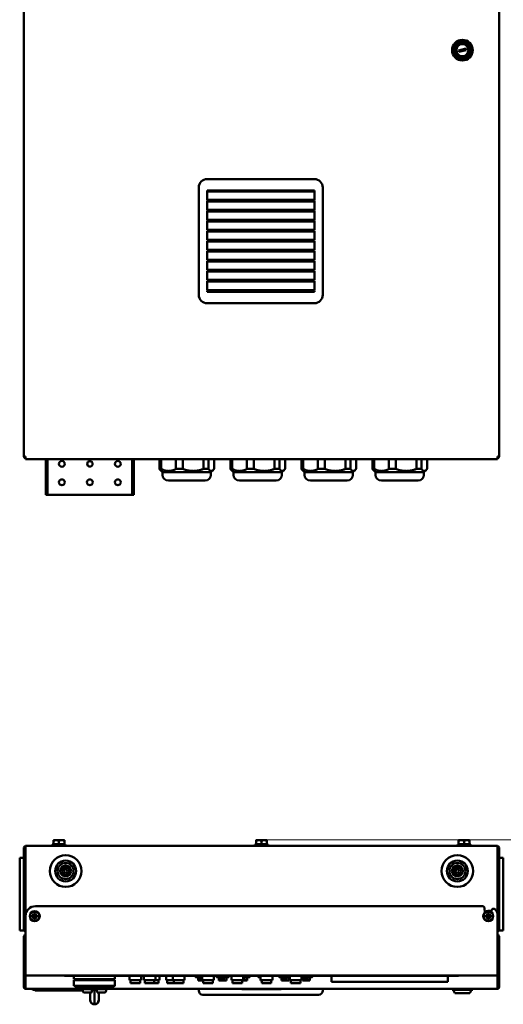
# Model space of a CAD drawing. Header units: millimetres. Extents: x -762 to 6987, y -1641 to 2057.
# Tile 2 of 35: x -141 to 438, y -1005 to 174. Entities that reach past the tile are written whole.
import ezdxf

# ---------------------------------------------------------------- set-up
doc = ezdxf.new("R2010")
doc.units = ezdxf.units.MM
doc.layers.add('Видимый контур (ГОСТ)', color=7, linetype='Continuous', lineweight=50)

msp = doc.modelspace()

# ---------------------------------------------------------------- linework, layer by layer
at = {"layer": 'Видимый контур (ГОСТ)'}
for p, q in [((-136, -349.3), (-136, 623.5)), ((433, 623.5), (433, -349.3)), ((384.4, 136.9), (393.1, 139.2)), ((384.9, 135), (384.4, 136.9)), ((393.6, 137.3), (384.9, 135)), ((393.1, 139.2), (393.6, 137.3)), ((211.8, -17.2), (83.3, -17.2)), ((73.3, -27.2), (73.3, -155.7)), ((83.3, -41.9), (83.3, -30.9)), ((83.3, -30.9), (211.8, -30.9)), ((211.8, -31.9), (83.3, -31.9)), ((86.5, -31.9), (86.5, -30.9)), ((208.5, -30.9), (208.5, -31.9)), ((210.5, -30.9), (210.5, -31.9)), ((211.8, -30.9), (211.8, -41.9)), ((221.8, -155.7), (221.8, -27.2)), ((83.3, -41.9), (211.8, -41.9)), ((83.3, -53.9), (83.3, -42.9)), ((83.3, -42.9), (211.8, -42.9)), ((211.8, -43.9), (83.3, -43.9)), ((86.5, -43.9), (86.5, -42.9)), ((208.5, -42.9), (208.5, -43.9)), ((210.5, -42.9), (210.5, -43.9)), ((211.8, -42.9), (211.8, -53.9)), ((83.3, -53.9), (211.8, -53.9)), ((83.3, -65.9), (83.3, -54.9)), ((83.3, -54.9), (211.8, -54.9)), ((211.8, -55.9), (83.3, -55.9)), ((86.5, -55.9), (86.5, -54.9)), ((208.5, -54.9), (208.5, -55.9)), ((210.5, -54.9), (210.5, -55.9)), ((211.8, -54.9), (211.8, -65.9)), ((83.3, -65.9), (211.8, -65.9)), ((83.3, -77.9), (83.3, -66.9)), ((83.3, -66.9), (211.8, -66.9)), ((211.8, -67.9), (83.3, -67.9)), ((86.5, -67.9), (86.5, -66.9)), ((208.5, -66.9), (208.5, -67.9)), ((210.5, -66.9), (210.5, -67.9)), ((211.8, -66.9), (211.8, -77.9)), ((83.3, -77.9), (211.8, -77.9)), ((83.3, -89.9), (83.3, -78.9)), ((83.3, -78.9), (211.8, -78.9)), ((211.8, -79.9), (83.3, -79.9)), ((86.5, -79.9), (86.5, -78.9)), ((208.5, -78.9), (208.5, -79.9)), ((210.5, -78.9), (210.5, -79.9)), ((211.8, -78.9), (211.8, -89.9)), ((83.3, -89.9), (211.8, -89.9)), ((83.3, -101.9), (83.3, -90.9)), ((83.3, -90.9), (211.8, -90.9)), ((211.8, -91.9), (83.3, -91.9)), ((86.5, -91.9), (86.5, -90.9)), ((208.5, -90.9), (208.5, -91.9)), ((210.5, -90.9), (210.5, -91.9)), ((211.8, -90.9), (211.8, -101.9)), ((83.3, -101.9), (211.8, -101.9)), ((83.3, -102.9), (211.8, -102.9)), ((83.3, -113.9), (83.3, -102.9)), ((211.8, -103.9), (83.3, -103.9)), ((86.5, -103.9), (86.5, -102.9)), ((208.5, -102.9), (208.5, -103.9)), ((210.5, -102.9), (210.5, -103.9)), ((211.8, -102.9), (211.8, -113.9)), ((83.3, -113.9), (211.8, -113.9)), ((83.3, -125.9), (83.3, -114.9)), ((83.3, -114.9), (211.8, -114.9)), ((211.8, -115.9), (83.3, -115.9)), ((86.5, -115.9), (86.5, -114.9)), ((208.5, -114.9), (208.5, -115.9)), ((210.5, -114.9), (210.5, -115.9)), ((211.8, -114.9), (211.8, -125.9)), ((83.3, -125.9), (211.8, -125.9)), ((83.3, -137.9), (83.3, -126.9)), ((83.3, -126.9), (211.8, -126.9)), ((211.8, -127.9), (83.3, -127.9)), ((86.5, -127.9), (86.5, -126.9)), ((208.5, -126.9), (208.5, -127.9)), ((210.5, -126.9), (210.5, -127.9)), ((211.8, -126.9), (211.8, -137.9)), ((83.3, -137.9), (211.8, -137.9)), ((83.3, -149.9), (83.3, -138.9)), ((83.3, -138.9), (211.8, -138.9)), ((211.8, -139.9), (83.3, -139.9)), ((86.5, -139.9), (86.5, -138.9)), ((208.5, -138.9), (208.5, -139.9)), ((210.5, -138.9), (210.5, -139.9)), ((211.8, -138.9), (211.8, -149.9)), ((83.3, -149.9), (211.8, -149.9)), ((83.3, -151.9), (83.3, -150.9)), ((83.3, -150.9), (211.8, -150.9)), ((211.8, -151.9), (83.3, -151.9)), ((86.5, -151.9), (86.5, -150.9)), ((208.5, -150.9), (208.5, -151.9)), ((210.5, -150.9), (210.5, -151.9)), ((211.8, -150.9), (211.8, -151.9)), ((83.3, -165.7), (211.8, -165.7)), ((-134, -349.3), (-136, -349.3)), ((-134, -349.3), (-134, -350.4)), ((-134, -350.4), (-134, -352.4)), ((431, -352.4), (-134, -352.4)), ((-109.5, -352.4), (-109.5, -390)), ((-107.5, -352.4), (-107.5, -390)), ((-6.5, -390), (-6.5, -352.4)), ((-4.5, -390), (-4.5, -352.4)), ((26.3, -352.4), (26.3, -364)), ((28.4, -364), (28.4, -352.4)), ((46.1, -352.4), (46.1, -364)), ((54.5, -364), (54.5, -352.4)), ((78.9, -352.4), (78.9, -364)), ((85.1, -364), (85.1, -352.4)), ((91.7, -352.4), (91.7, -364)), ((111.3, -352.4), (111.3, -364)), ((113.4, -364), (113.4, -352.4)), ((131.1, -352.4), (131.1, -364)), ((139.5, -364), (139.5, -352.4)), ((163.9, -352.4), (163.9, -364)), ((170.1, -364), (170.1, -352.4)), ((176.7, -352.4), (176.7, -364)), ((196.3, -352.4), (196.3, -364)), ((198.4, -364), (198.4, -352.4)), ((216.1, -352.4), (216.1, -364)), ((224.5, -364), (224.5, -352.4)), ((248.9, -352.4), (248.9, -364)), ((255.1, -364), (255.1, -352.4)), ((261.7, -352.4), (261.7, -364)), ((281.3, -352.4), (281.3, -364)), ((283.4, -364), (283.4, -352.4)), ((301.1, -352.4), (301.1, -364)), ((309.5, -364), (309.5, -352.4)), ((333.9, -352.4), (333.9, -364)), ((340.1, -364), (340.1, -352.4)), ((346.7, -352.4), (346.7, -364)), ((433, -349.3), (431, -349.3)), ((431, -350.4), (431, -349.3)), ((431, -352.4), (431, -350.4)), ((26.3, -364), (28.4, -364)), ((46.1, -364), (54.5, -364)), ((78.9, -364), (85.1, -364)), ((111.3, -364), (113.4, -364)), ((131.1, -364), (139.5, -364)), ((163.9, -364), (170.1, -364)), ((196.3, -364), (198.4, -364)), ((216.1, -364), (224.5, -364)), ((248.9, -364), (255.1, -364)), ((281.3, -364), (283.4, -364)), ((301.1, -364), (309.5, -364)), ((333.9, -364), (340.1, -364)), ((30, -368), (27.4, -365.4)), ((30, -368), (88, -368)), ((30, -368), (30, -371)), ((88, -368), (90.6, -365.4)), ((88, -368), (88, -371)), ((115, -368), (112.4, -365.4)), ((115, -368), (173, -368)), ((115, -368), (115, -371)), ((173, -368), (175.6, -365.4)), ((173, -368), (173, -371)), ((200, -368), (197.4, -365.4)), ((200, -368), (258, -368)), ((200, -368), (200, -371)), ((258, -368), (260.6, -365.4)), ((258, -368), (258, -371)), ((285, -368), (282.4, -365.4)), ((285, -368), (343, -368)), ((285, -368), (285, -371)), ((343, -368), (345.6, -365.4)), ((343, -368), (343, -371)), ((37, -378), (81, -378)), ((122, -378), (166, -378)), ((207, -378), (251, -378)), ((292, -378), (336, -378)), ((-109.5, -395), (-109.5, -390)), ((-109.5, -395), (-107.5, -395)), ((-107.5, -390), (-107.5, -395)), ((-107.5, -395), (-105.5, -395)), ((-8.5, -395), (-105.5, -395)), ((-6.5, -395), (-8.5, -395)), ((-6.5, -395), (-6.5, -390)), ((-6.5, -395), (-4.5, -395)), ((-4.5, -390), (-4.5, -395)), ((-97.2, -808.3), (-100.5, -808.3)), ((-100.5, -813), (-100.5, -808.9)), ((-94, -813), (-100.5, -813)), ((-99.7, -813), (-99.7, -813.6)), ((-90.7, -808.3), (-97.2, -808.3)), ((-94, -813), (-94, -808.9)), ((-87.5, -813), (-94, -813)), ((-87.5, -808.3), (-90.7, -808.3)), ((-88.3, -813), (-88.3, -813.6)), ((-87.5, -813), (-87.5, -808.9)), ((145.3, -808.3), (142, -808.3)), ((142, -813), (142, -808.9)), ((148.5, -813), (142, -813)), ((142.8, -813), (142.8, -813.6)), ((151.8, -808.3), (145.3, -808.3)), ((148.5, -813), (148.5, -808.9)), ((155, -813), (148.5, -813)), ((155, -808.3), (151.8, -808.3)), ((154.2, -813), (154.2, -813.6)), ((155, -813), (155, -808.9)), ((387.8, -808.3), (384.5, -808.3)), ((384.5, -813), (384.5, -808.9)), ((391, -813), (384.5, -813)), ((385.3, -813), (385.3, -813.6)), ((394.3, -808.3), (387.8, -808.3)), ((391, -813), (391, -808.9)), ((397.5, -813), (391, -813)), ((397.5, -808.3), (394.3, -808.3)), ((396.7, -813), (396.7, -813.6)), ((397.5, -813), (397.5, -808.9)), ((-134, -817.2), (-136, -817.2)), ((-136, -915.2), (-136, -817.2)), ((-134, -815.2), (431, -815.2)), ((-134, -815.2), (-134, -817.2)), ((-134, -899.2), (-134, -817.2)), ((-102, -813.6), (-86, -813.6)), ((-102, -815.2), (-102, -813.6)), ((-86, -815.2), (-86, -813.6)), ((140.5, -813.6), (156.5, -813.6)), ((140.5, -815.2), (140.5, -813.6)), ((156.5, -815.2), (156.5, -813.6)), ((383, -813.6), (399, -813.6)), ((383, -815.2), (383, -813.6)), ((399, -815.2), (399, -813.6)), ((431, -817.2), (431, -815.2)), ((431, -817.2), (431, -898.3)), ((433, -817.2), (431, -817.2)), ((433, -817.2), (433, -915.2)), ((-136.5, -829.4), (-141, -829.4)), ((-141, -834.4), (-141, -829.4)), ((-141, -911.4), (-141, -834.4)), ((438, -829.4), (433.5, -829.4)), ((438, -829.4), (438, -834.4)), ((438, -834.4), (438, -911.4)), ((-122, -887.2), (412.6, -887.2)), ((416, -894.7), (415.6, -889.9)), ((423.5, -893.4), (423.5, -894.3)), ((-134, -899.2), (-134, -968.2)), ((-126.1, -898.2), (-124.7, -898.2)), ((-124.7, -900.2), (-126.1, -900.2)), ((-124.5, -898.6), (-125.9, -898.6)), ((-125.9, -899.7), (-124.5, -899.7)), ((-124.7, -898.2), (-124, -897.5)), ((-124, -900.9), (-124.7, -900.2)), ((-123.6, -897.6), (-124.5, -898.6)), ((-124.5, -898.6), (-124.5, -898.6)), ((-124.5, -899.7), (-123.6, -900.7)), ((-124.5, -899.7), (-124.5, -899.7)), ((-124.4, -898.4), (-124.4, -899.9)), ((-124, -897.5), (-124, -896.1)), ((-124, -902.3), (-124, -900.9)), ((-122.3, -897.8), (-123.7, -897.8)), ((-123.7, -900.5), (-122.3, -900.5)), ((-123.6, -896.3), (-123.6, -897.6)), ((-123.6, -897.6), (-123.6, -897.6)), ((-123.6, -900.7), (-123.6, -902.1)), ((-123.6, -900.7), (-123.6, -900.7)), ((-122.4, -897.6), (-122.4, -896.3)), ((-121.5, -898.6), (-122.4, -897.6)), ((-122.4, -897.6), (-122.4, -897.6)), ((-122.4, -900.7), (-121.5, -899.7)), ((-122.4, -902.1), (-122.4, -900.7)), ((-122.4, -900.7), (-122.4, -900.7)), ((-122, -896.1), (-122, -897.5)), ((-122, -897.5), (-121.3, -898.2)), ((-121.3, -900.2), (-122, -900.9)), ((-122, -900.9), (-122, -902.3)), ((-121.6, -899.9), (-121.6, -898.4)), ((-121.5, -898.6), (-121.5, -898.6)), ((-120.1, -898.6), (-121.5, -898.6)), ((-121.5, -899.7), (-120.1, -899.7)), ((-121.5, -899.7), (-121.5, -899.7)), ((-121.3, -898.2), (-119.9, -898.2)), ((-119.9, -900.2), (-121.3, -900.2)), ((416.9, -898.2), (418.3, -898.2)), ((418.3, -900.2), (416.9, -900.2)), ((418.5, -898.6), (417.1, -898.6)), ((417.1, -899.7), (418.5, -899.7)), ((418.3, -898.2), (419, -897.5)), ((419, -900.9), (418.3, -900.2)), ((419.4, -897.6), (418.5, -898.6)), ((418.5, -898.6), (418.5, -898.6)), ((418.5, -899.7), (419.4, -900.7)), ((418.5, -899.7), (418.5, -899.7)), ((418.6, -898.4), (418.6, -899.9)), ((419, -897.5), (419, -896.1)), ((419, -902.3), (419, -900.9)), ((420.7, -897.8), (419.3, -897.8)), ((419.3, -900.5), (420.7, -900.5)), ((419.4, -896.3), (419.4, -897.6)), ((419.4, -897.6), (419.4, -897.6)), ((419.4, -900.7), (419.4, -902.1)), ((419.4, -900.7), (419.4, -900.7)), ((420.6, -897.6), (420.6, -896.3)), ((421.5, -898.6), (420.6, -897.6)), ((420.6, -897.6), (420.6, -897.6)), ((420.6, -900.7), (421.5, -899.7)), ((420.6, -902.1), (420.6, -900.7)), ((420.6, -900.7), (420.6, -900.7)), ((421, -896.1), (421, -897.5)), ((421, -897.5), (421.7, -898.2)), ((421.7, -900.2), (421, -900.9)), ((421, -900.9), (421, -902.3)), ((421.4, -899.9), (421.4, -898.4)), ((421.5, -898.6), (421.5, -898.6)), ((422.9, -898.6), (421.5, -898.6)), ((421.5, -899.7), (422.9, -899.7)), ((421.5, -899.7), (421.5, -899.7)), ((421.7, -898.2), (423.1, -898.2)), ((423.1, -900.2), (421.7, -900.2)), ((431, -968.2), (431, -898.3)), ((-141, -916.4), (-141, -911.4)), ((-141, -916.4), (-136.5, -916.4)), ((-134, -915.2), (-136, -915.2)), ((-136, -915.2), (-136, -915.9)), ((433, -915.2), (431, -915.2)), ((433, -915.9), (433, -915.2)), ((433.5, -916.4), (438, -916.4)), ((438, -911.4), (438, -916.4)), ((-136, -968.2), (-136, -923.2)), ((-134, -923.2), (-136, -923.2)), ((433, -923.2), (431, -923.2)), ((433, -923.2), (433, -968.2)), ((-136, -984.2), (-136, -968.2)), ((-136, -968.2), (-134, -968.2)), ((-134, -970.2), (-134, -968.2)), ((-134, -984.2), (-134, -970.2)), ((431, -970.2), (-134, -970.2)), ((-87.5, -970.2), (-87.5, -970.7)), ((-80.5, -970.7), (-87.5, -970.7)), ((-80.5, -970.7), (139, -970.7)), ((-76.1, -974.7), (-76.1, -970.7)), ((-70.1, -974.7), (-76.1, -974.7)), ((-70.1, -975.7), (-76.1, -975.7)), ((-76.1, -982.7), (-76.1, -975.7)), ((-70.1, -974.7), (-33.1, -974.7)), ((-70.1, -975.7), (-33.1, -975.7)), ((-27.1, -974.7), (-33.1, -974.7)), ((-27.1, -975.7), (-33.1, -975.7)), ((-27.1, -974.7), (-26.9, -974.7)), ((-27.1, -975.7), (-26.9, -975.7)), ((-26.9, -974.7), (-26.9, -970.7)), ((-26.9, -974.7), (-26.9, -974.7)), ((-26.9, -975.7), (-26.9, -975.7)), ((-26.9, -982.7), (-26.9, -975.7)), ((-9.5, -970.7), (-9.5, -975.7)), ((-9.5, -975.7), (4.5, -975.7)), ((-8.3, -975.7), (-8.3, -979.2)), ((3.2, -975.7), (3.2, -979.2)), ((4.5, -970.7), (4.5, -975.7)), ((7.5, -970.7), (7.5, -975.7)), ((7.5, -975.7), (21.5, -975.7)), ((8.7, -975.7), (8.7, -979.2)), ((20.2, -975.7), (20.2, -979.2)), ((21.5, -970.7), (21.5, -975.7)), ((21.5, -975.7), (26.5, -975.7)), ((25.2, -975.7), (25.2, -979.2)), ((26.5, -970.7), (26.5, -975.7)), ((34.5, -970.7), (34.5, -975.7)), ((34.5, -975.7), (42.5, -975.7)), ((35.7, -975.7), (35.7, -979.2)), ((42.5, -970.7), (42.5, -975.7)), ((42.5, -975.7), (56.5, -975.7)), ((43.7, -975.7), (43.7, -979.2)), ((55.2, -975.7), (55.2, -979.2)), ((56.5, -970.7), (56.5, -975.7)), ((69.5, -970.7), (69.5, -971.7)), ((70, -972.2), (77.5, -972.2)), ((72.5, -972.2), (72.5, -972.7)), ((72.5, -972.7), (72.5, -973.2)), ((72.5, -972.7), (77.5, -972.7)), ((72.5, -973.2), (72.5, -976.2)), ((72.5, -976.2), (78.7, -976.2)), ((75.2, -975), (75.2, -975.1)), ((76.4, -972.7), (76.4, -972.8)), ((77.4, -972.8), (76.4, -972.8)), ((77.4, -972.7), (77.4, -972.8)), ((77.5, -970.7), (77.5, -975.7)), ((77.5, -975.7), (91.5, -975.7)), ((78.7, -975.7), (78.7, -979.2)), ((90.2, -975.7), (90.2, -979.2)), ((91.5, -970.7), (91.5, -975.7)), ((94.5, -970.7), (94.5, -971.7)), ((95, -972.2), (109, -972.2)), ((97.5, -972.2), (97.5, -972.7)), ((97.5, -972.7), (97.5, -973.2)), ((97.5, -972.7), (106.5, -972.7)), ((97.5, -973.2), (97.5, -976.2)), ((97.5, -976.2), (106.5, -976.2)), ((100.2, -975), (100.2, -975.1)), ((101.4, -972.7), (101.4, -972.8)), ((102.4, -972.8), (101.4, -972.8)), ((102.4, -972.7), (102.4, -972.8)), ((103.5, -975), (103.5, -975.1)), ((106.5, -972.2), (106.5, -972.7)), ((106.5, -973.2), (106.5, -972.7)), ((106.5, -973.2), (106.5, -976.2)), ((109.5, -971.7), (109.5, -970.7)), ((112.5, -970.7), (112.5, -975.7)), ((112.5, -975.7), (126.5, -975.7)), ((113.7, -975.7), (113.7, -979.2)), ((125.2, -975.7), (125.2, -979.2)), ((125.2, -976.2), (131.5, -976.2)), ((126.5, -970.7), (126.5, -975.7)), ((126.5, -972.2), (134, -972.2)), ((126.5, -972.7), (131.5, -972.7)), ((127.4, -972.8), (126.5, -972.8)), ((126.8, -973.8), (126.8, -973.9)), ((127.4, -972.7), (127.4, -972.8)), ((128.5, -975), (128.5, -975.1)), ((131.5, -972.2), (131.5, -972.7)), ((131.5, -973.2), (131.5, -972.7)), ((131.5, -973.2), (131.5, -976.2)), ((134.5, -971.7), (134.5, -970.7)), ((139, -970.2), (139, -970.7)), ((139, -970.2), (139, -970.7)), ((139, -970.7), (377.5, -970.7)), ((144.5, -970.7), (144.5, -971.7)), ((145, -972.2), (147.5, -972.2)), ((147.5, -970.7), (147.5, -975.7)), ((147.5, -975.7), (161.5, -975.7)), ((147.5, -975.7), (147.5, -976.2)), ((147.5, -976.2), (148.7, -976.2)), ((148.7, -975.7), (148.7, -979.2)), ((160.2, -975.7), (160.2, -979.2)), ((161.5, -970.7), (161.5, -975.7)), ((169.5, -970.7), (169.5, -971.7)), ((170, -972.2), (182.5, -972.2)), ((172.5, -972.2), (172.5, -972.7)), ((172.5, -972.7), (172.5, -973.2)), ((172.5, -972.7), (181.5, -972.7)), ((172.5, -973.2), (172.5, -976.2)), ((172.5, -976.2), (181.5, -976.2)), ((175.2, -975), (175.2, -975.1)), ((176.4, -972.7), (176.4, -972.8)), ((177.4, -972.8), (176.4, -972.8)), ((177.4, -972.7), (177.4, -972.8)), ((178.5, -975), (178.5, -975.1)), ((181.5, -972.2), (181.5, -972.7)), ((181.5, -973.2), (181.5, -972.7)), ((181.5, -973.2), (181.5, -976.2)), ((182.5, -970.7), (182.5, -975.7)), ((182.5, -975.7), (196.5, -975.7)), ((183.7, -975.7), (183.7, -979.2)), ((195.2, -975.7), (195.2, -979.2)), ((196.5, -970.7), (196.5, -975.7)), ((196.5, -972.2), (209, -972.2)), ((197.5, -972.2), (197.5, -972.7)), ((197.5, -972.7), (197.5, -973.2)), ((197.5, -972.7), (206.5, -972.7)), ((197.5, -973.2), (197.5, -976.2)), ((197.5, -976.2), (206.5, -976.2)), ((200.2, -975), (200.2, -975.1)), ((201.4, -972.7), (201.4, -972.8)), ((202.4, -972.8), (201.4, -972.8)), ((202.4, -972.7), (202.4, -972.8)), ((203.5, -975), (203.5, -975.1)), ((206.5, -972.2), (206.5, -972.7)), ((206.5, -973.2), (206.5, -972.7)), ((206.5, -973.2), (206.5, -976.2)), ((209.5, -971.7), (209.5, -970.7)), ((232.5, -970.7), (232.5, -977.7)), ((232.5, -977.7), (371.5, -977.7)), ((371.5, -970.7), (371.5, -977.7)), ((384.5, -970.7), (377.5, -970.7)), ((384.5, -970.7), (384.5, -970.2)), ((431, -968.2), (431, -970.2)), ((431, -968.2), (433, -968.2)), ((431, -970.2), (431, -984.2)), ((433, -968.2), (433, -984.2)), ((-136, -984.2), (-134, -984.2)), ((-134, -984.2), (-134, -986.2)), ((-60, -986.2), (-134, -986.2)), ((-126, -986.2), (-126, -986.7)), ((-126, -986.7), (-126, -986.7)), ((-126, -986.7), (-126, -986.7)), ((-122.8, -986.7), (-65.5, -986.7)), ((-65.5, -988.2), (-120.7, -988.2)), ((-76.1, -982.7), (-70.1, -982.7)), ((-75.1, -982.7), (-75.1, -983.7)), ((-75.1, -983.7), (-70.1, -983.7)), ((-33.1, -982.7), (-70.1, -982.7)), ((-33.1, -983.7), (-70.1, -983.7)), ((-37.5, -986.7), (-65.5, -986.7)), ((-65.5, -986.7), (-65.5, -988.7)), ((-60, -983.7), (-60, -986.7)), ((-54.6, -988.7), (-54.6, -987.7)), ((-54.6, -987.7), (-53, -987.7)), ((-50.1, -987.7), (-48.5, -987.7)), ((-48.5, -987.7), (-48.5, -988.7)), ((-43, -983.7), (-43, -986.7)), ((431, -986.2), (-43, -986.2)), ((-37.5, -986.7), (-37.5, -988.7)), ((-33.1, -982.7), (-27.1, -982.7)), ((-33.1, -983.7), (-28.1, -983.7)), ((-27.9, -983.7), (-28.1, -983.7)), ((-27.9, -982.7), (-27.9, -983.7)), ((-27.9, -983.7), (-27.9, -983.7)), ((-26.9, -982.7), (-27.1, -982.7)), ((-26.9, -982.7), (-26.9, -982.7)), ((-8.3, -979.2), (3.2, -979.2)), ((8.7, -979.2), (20.2, -979.2)), ((20.2, -979.2), (25.2, -979.2)), ((35.7, -979.2), (43.7, -979.2)), ((43.7, -979.2), (55.2, -979.2)), ((73.3, -986.2), (73.3, -988.2)), ((78.7, -979.2), (90.2, -979.2)), ((113.7, -979.2), (125.2, -979.2)), ((125, -986.2), (125, -986.7)), ((125.1, -986.7), (125, -986.7)), ((125.1, -986.7), (147.6, -986.7)), ((149.4, -986.7), (147.6, -986.7)), ((148.7, -979.2), (160.2, -979.2)), ((149.4, -986.7), (171.9, -986.7)), ((172, -986.7), (171.9, -986.7)), ((172, -986.2), (172, -986.7)), ((183.7, -979.2), (195.2, -979.2)), ((221.8, -988.2), (221.8, -986.2)), ((376.6, -987.2), (376.6, -986.2)), ((401.4, -987.2), (376.6, -987.2)), ((380, -991.2), (378, -987.2)), ((398, -991.2), (400, -987.2)), ((401.4, -987.2), (401.4, -986.2)), ((431, -984.2), (433, -984.2)), ((431, -986.2), (431, -984.2)), ((-55.1, -990.7), (-63.5, -990.7)), ((-56.6, -990.7), (-56.6, -999.7)), ((-39.5, -990.7), (-48, -990.7)), ((-46.4, -990.7), (-46.4, -999.7)), ((83.3, -993.2), (78.3, -993.2)), ((83.3, -993.2), (211.8, -993.2)), ((216.8, -993.2), (211.8, -993.2)), ((398, -991.2), (380, -991.2)), ((-51.5, -1004.7), (-51.6, -1004.7)), ((-51.6, -1004.7), (-51.6, -1004.7)), ((-51.4, -1004.7), (-51.5, -1004.7)), ((-51.4, -1004.7), (-51.4, -1004.7))]:
    msp.add_line(p, q, dxfattribs=at)
for centre, radius in [((389, 137.1), 12.4), ((389, 137.1), 11), ((389, 137.1), 9), ((389, 137.1), 8.31), ((389, 137.1), 7.18), ((-90.5, -358), 3.5), ((-57, -358), 3.25), ((-23.5, -358), 3.5), ((-90.5, -380), 3.5), ((-57, -380), 3.5), ((-23.5, -380), 3.5), ((-86, -845.2), 19), ((-86, -845.2), 12.5), ((-86, -845.2), 9.6), ((383, -845.2), 19), ((383, -845.2), 12.5), ((383, -845.2), 9.6), ((-86, -845.2), 6.5), ((-86, -845.2), 4.4), ((-86, -845.2), 2.1), ((383, -845.2), 6.5), ((383, -845.2), 4.4), ((383, -845.2), 2.1), ((-123, -899.2), 6), ((-123, -899.2), 5.74), ((420, -899.2), 6), ((420, -899.2), 5.74)]:
    msp.add_circle(centre, radius, dxfattribs=at)
for centre, radius, start, end in [((83.3, -27.2), 10, 90, 180), ((211.8, -27.2), 10, 0, 90), ((83.3, -155.7), 10, 180, 270), ((211.8, -155.7), 10, 270, 0), ((-134, -349.3), 2, 180, 270), ((-134, -349.3), 1, 180, 270), ((431, -349.3), 2, 270, 0), ((431, -349.3), 1, 270, 0), ((37, -371), 7, 180, 270), ((81, -371), 7, 270, 0), ((122, -371), 7, 180, 270), ((166, -371), 7, 270, 0), ((207, -371), 7, 180, 270), ((251, -371), 7, 270, 0), ((292, -371), 7, 180, 270), ((336, -371), 7, 270, 0), ((-134, -817.2), 2, 90, 180), ((-134, -817.2), 1, 90, 180), ((431, -817.2), 2, 0, 90), ((431, -817.2), 1, 0, 90), ((-136.5, -829.9), 0.5, 0, 90), ((433.5, -829.9), 0.5, 90, 180), ((-122, -899.2), 12, 90, 180), ((412.6, -890.2), 3, 5, 90), ((420, -899.2), 6.5, 56.964, 128.036), ((426.5, -893.4), 3, 33.0521, 180), ((419, -898.3), 12, 0, 33.0521), ((-136.5, -915.9), 0.5, 270, 0), ((-134, -915.2), 2, 180, 270), ((-134, -915.2), 1, 180, 270), ((431, -915.2), 2, 270, 0), ((431, -915.2), 1, 270, 0), ((433.5, -915.9), 0.5, 180, 270), ((-134, -923.2), 2, 90, 180), ((-134, -923.2), 1, 90, 180), ((431, -923.2), 2, 0, 90), ((431, -923.2), 1, 0, 90), ((-134, -968.2), 2, 180, 270), ((-134, -968.2), 1, 180, 270), ((70, -971.7), 0.5, 180, 270), ((95, -971.7), 0.5, 180, 270), ((109, -971.7), 0.5, 270, 0), ((134, -971.7), 0.5, 270, 0), ((145, -971.7), 0.5, 180, 270), ((170, -971.7), 0.5, 180, 270), ((209, -971.7), 0.5, 270, 0), ((431, -968.2), 1, 270, 0), ((431, -968.2), 2, 270, 0), ((-134, -984.2), 2, 180, 270), ((-134, -984.2), 1, 180, 270), ((-63.5, -988.7), 2, 180, 270), ((-39.5, -988.7), 2, 270, 0), ((78.3, -988.2), 5, 180, 270), ((216.8, -988.2), 5, 270, 0), ((431, -984.2), 2, 270, 0), ((431, -984.2), 1, 270, 0), ((-51.6, -999.7), 5, 180, 270), ((-51.4, -999.7), 5, 270, 0)]:
    msp.add_arc(centre, radius, start, end, dxfattribs=at)
for centre, major_axis, ratio, start_param, end_param in [((-121.1, -899.2), (0, -10), 0.499722, 4.610829, 4.813949), ((-123, -901.1), (-10, 0), 0.499722, 4.610829, 4.813949), ((-123, -897.3), (10, 0), 0.499722, 4.610829, 4.813949), ((-124.9, -899.2), (0, 10), 0.499722, 4.610829, 4.813949), ((421.9, -899.2), (0, -10), 0.499722, 4.610829, 4.813949), ((420, -901.1), (-10, 0), 0.499722, 4.610829, 4.813949), ((420, -897.3), (10, 0), 0.499722, 4.610829, 4.813949), ((418.1, -899.2), (0, 10), 0.499722, 4.610829, 4.813949), ((-120.7, -978.2), (0, 10), 0.4, 2.586782, 3.141593), ((-43.9, -979.4), (-7.7, -25.6), 0.004421, 6.108506, 6.132389), ((-59, -979.2), (7.6, -25.8), 0.002871, 6.106695, 6.130488)]:
    msp.add_ellipse(centre, major_axis=major_axis, ratio=ratio, start_param=start_param, end_param=end_param, dxfattribs=at)
for points, weights in [([(26.3, -364), (26.8, -364.8), (27.4, -365.4)], [1, 1.01308034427, 1.02198596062]), ([(46.1, -364), (37.3, -368.8), (28.4, -364)], [1, 1.08196721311, 1]), ([(78.9, -364), (66.7, -368.8), (54.5, -364)], [1, 1.08196721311, 1]), ([(91.7, -364), (88.4, -368.8), (85.1, -364)], [1, 1.08196721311, 1]), ([(111.3, -364), (111.8, -364.8), (112.4, -365.4)], [1, 1.01308034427, 1.02198596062]), ([(131.1, -364), (122.3, -368.8), (113.4, -364)], [1, 1.08196721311, 1]), ([(163.9, -364), (151.7, -368.8), (139.5, -364)], [1, 1.08196721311, 1]), ([(176.7, -364), (173.4, -368.8), (170.1, -364)], [1, 1.08196721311, 1]), ([(196.3, -364), (196.8, -364.8), (197.4, -365.4)], [1, 1.01308034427, 1.02198596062]), ([(216.1, -364), (207.3, -368.8), (198.4, -364)], [1, 1.08196721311, 1]), ([(248.9, -364), (236.7, -368.8), (224.5, -364)], [1, 1.08196721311, 1]), ([(261.7, -364), (258.4, -368.8), (255.1, -364)], [1, 1.08196721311, 1]), ([(281.3, -364), (281.8, -364.8), (282.4, -365.4)], [1, 1.01308034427, 1.02198596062]), ([(301.1, -364), (292.3, -368.8), (283.4, -364)], [1, 1.08196721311, 1]), ([(333.9, -364), (321.7, -368.8), (309.5, -364)], [1, 1.08196721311, 1]), ([(346.7, -364), (343.4, -368.8), (340.1, -364)], [1, 1.08196721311, 1]), ([(-97.2, -808.3), (-98.8, -808.3), (-100.5, -808.9)], [1, 1.0379548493, 1]), ([(-100.5, -808.9), (-100.5, -808.3), (-100.5, -808.3)], [1, 1.0379548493, 1]), ([(-94, -808.9), (-95.7, -808.3), (-97.2, -808.3)], [1, 1.0379548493, 1]), ([(-90.7, -808.3), (-92.3, -808.3), (-94, -808.9)], [1, 1.0379548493, 1]), ([(-87.5, -808.9), (-89.2, -808.3), (-90.7, -808.3)], [1, 1.0379548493, 1]), ([(-87.5, -808.3), (-87.5, -808.3), (-87.5, -808.9)], [1, 1.0379548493, 1]), ([(145.3, -808.3), (143.7, -808.3), (142, -808.9)], [1, 1.0379548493, 1]), ([(142, -808.9), (142, -808.3), (142, -808.3)], [1, 1.0379548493, 1]), ([(148.5, -808.9), (146.8, -808.3), (145.3, -808.3)], [1, 1.0379548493, 1]), ([(151.8, -808.3), (150.2, -808.3), (148.5, -808.9)], [1, 1.0379548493, 1]), ([(155, -808.9), (153.3, -808.3), (151.8, -808.3)], [1, 1.0379548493, 1]), ([(155, -808.3), (155, -808.3), (155, -808.9)], [1, 1.0379548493, 1]), ([(387.8, -808.3), (386.2, -808.3), (384.5, -808.9)], [1, 1.0379548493, 1]), ([(384.5, -808.9), (384.5, -808.3), (384.5, -808.3)], [1, 1.0379548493, 1]), ([(391, -808.9), (389.3, -808.3), (387.8, -808.3)], [1, 1.0379548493, 1]), ([(394.3, -808.3), (392.7, -808.3), (391, -808.9)], [1, 1.0379548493, 1]), ([(397.5, -808.9), (395.8, -808.3), (394.3, -808.3)], [1, 1.0379548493, 1]), ([(397.5, -808.3), (397.5, -808.3), (397.5, -808.9)], [1, 1.0379548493, 1]), ([(-125.9, -898.6), (-126, -898.4), (-126.1, -898.2)], [1, 1.0002289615, 1]), ([(-126.1, -900.2), (-126, -900), (-125.9, -899.7)], [1, 1.00022896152, 1]), ([(-124, -896.1), (-123.8, -896.2), (-123.6, -896.3)], [1, 1.0002289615, 1]), ([(-123.6, -902.1), (-123.8, -902.2), (-124, -902.3)], [1, 1.0002289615, 1]), ([(-122.4, -896.3), (-122.2, -896.2), (-122, -896.1)], [1, 1.00022896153, 1]), ([(-122, -902.3), (-122.2, -902.2), (-122.4, -902.1)], [1, 1.00022896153, 1]), ([(-119.9, -898.2), (-120, -898.4), (-120.1, -898.6)], [1, 1.00022896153, 1]), ([(-120.1, -899.7), (-120, -900), (-119.9, -900.2)], [1, 1.00022896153, 1]), ([(417.1, -898.6), (417, -898.4), (416.9, -898.2)], [1, 1.0002289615, 1]), ([(416.9, -900.2), (417, -900), (417.1, -899.7)], [1, 1.00022896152, 1]), ([(419, -896.1), (419.2, -896.2), (419.4, -896.3)], [1, 1.0002289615, 1]), ([(419.4, -902.1), (419.2, -902.2), (419, -902.3)], [1, 1.0002289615, 1]), ([(420.6, -896.3), (420.8, -896.2), (421, -896.1)], [1, 1.00022896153, 1]), ([(421, -902.3), (420.8, -902.2), (420.6, -902.1)], [1, 1.00022896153, 1]), ([(423.1, -898.2), (423, -898.4), (422.9, -898.6)], [1, 1.00022896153, 1]), ([(422.9, -899.7), (423, -900), (423.1, -900.2)], [1, 1.00022896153, 1])]:
    msp.add_rational_spline(points, weights, degree=2, dxfattribs=at)
for points, degree in [([(-124.7, -898.2), (-124.7, -898.3), (-124.6, -898.5), (-124.5, -898.6)], 3), ([(-124.7, -900.2), (-124.7, -900), (-124.6, -899.9), (-124.5, -899.7)], 3), ([(-124, -897.5), (-123.9, -897.5), (-123.7, -897.6), (-123.6, -897.6)], 3), ([(-124, -900.9), (-123.9, -900.8), (-123.7, -900.8), (-123.6, -900.7)], 3), ([(-122, -897.5), (-122.1, -897.5), (-122.3, -897.6), (-122.4, -897.6)], 3), ([(-122, -900.9), (-122.1, -900.8), (-122.3, -900.8), (-122.4, -900.7)], 3), ([(-121.3, -898.2), (-121.3, -898.3), (-121.4, -898.5), (-121.5, -898.6)], 3), ([(-121.3, -900.2), (-121.3, -900), (-121.4, -899.9), (-121.5, -899.7)], 3), ([(418.3, -898.2), (418.3, -898.3), (418.4, -898.5), (418.5, -898.6)], 3), ([(418.3, -900.2), (418.3, -900), (418.4, -899.9), (418.5, -899.7)], 3), ([(419, -897.5), (419.1, -897.5), (419.3, -897.6), (419.4, -897.6)], 3), ([(419, -900.9), (419.1, -900.8), (419.3, -900.8), (419.4, -900.7)], 3), ([(421, -897.5), (420.9, -897.5), (420.7, -897.6), (420.6, -897.6)], 3), ([(421, -900.9), (420.9, -900.8), (420.7, -900.8), (420.6, -900.7)], 3), ([(421.7, -898.2), (421.7, -898.3), (421.6, -898.5), (421.5, -898.6)], 3), ([(421.7, -900.2), (421.7, -900), (421.6, -899.9), (421.5, -899.7)], 3), ([(75.2, -975), (75.2, -974.6), (75.6, -974.1), (76.3, -973.8), (76.8, -973.8)], 2), ([(75.2, -975.1), (75.2, -975.5), (75.4, -975.8), (75.7, -976)], 3), ([(75.7, -976), (76, -976.1), (76.4, -976.2), (76.8, -976.2)], 3), ([(75.8, -975.1), (75.8, -974.7), (75.9, -974.4), (76.2, -974.3)], 3), ([(76.2, -974.3), (76.3, -974.2), (76.6, -974.1), (76.8, -974.1)], 3), ([(76.8, -973.8), (77.2, -973.8), (77.5, -973.9)], 2), ([(77.5, -974), (77.3, -973.9), (77.1, -973.9), (76.8, -973.9)], 3), ([(76.8, -974.1), (77.1, -974.1), (77.3, -974.2), (77.5, -974.3)], 3), ([(100.2, -975), (100.2, -974.6), (100.6, -974.1), (101.3, -973.8), (101.8, -973.8)], 2), ([(100.2, -975.1), (100.2, -975.5), (100.4, -975.8), (100.7, -976)], 3), ([(100.7, -976), (101, -976.1), (101.4, -976.2), (101.8, -976.2)], 3), ([(100.8, -975.1), (100.8, -974.7), (100.9, -974.4), (101.2, -974.3)], 3), ([(101.2, -974.3), (101.3, -974.2), (101.6, -974.1), (101.8, -974.1)], 3), ([(101.8, -973.8), (102.2, -973.8), (102.8, -974), (103.2, -974.2), (103.5, -974.6), (103.5, -975)], 2), ([(125.4, -975.7), (125.5, -975.8), (125.6, -975.9), (125.7, -976)], 3), ([(125.7, -976), (126, -976.1), (126.4, -976.2), (126.8, -976.2)], 3), ([(126.5, -973.8), (126.7, -973.8), (126.8, -973.8)], 2), ([(126.8, -973.9), (126.7, -973.9), (126.6, -973.9), (126.5, -973.9)], 3), ([(126.5, -974.2), (126.6, -974.1), (126.7, -974.1), (126.8, -974.1)], 3), ([(126.8, -973.8), (127.2, -973.8), (127.8, -974), (128.2, -974.2), (128.5, -974.6), (128.5, -975)], 2), ([(175.2, -975), (175.2, -974.6), (175.6, -974.1), (176.3, -973.8), (176.8, -973.8)], 2), ([(175.2, -975.1), (175.2, -975.5), (175.4, -975.8), (175.7, -976)], 3), ([(175.7, -976), (176, -976.1), (176.4, -976.2), (176.8, -976.2)], 3), ([(175.8, -975.1), (175.8, -974.7), (175.9, -974.4), (176.2, -974.3)], 3), ([(176.2, -974.3), (176.3, -974.2), (176.6, -974.1), (176.8, -974.1)], 3), ([(176.8, -973.8), (177.2, -973.8), (177.8, -974), (178.2, -974.2), (178.5, -974.6), (178.5, -975)], 2), ([(200.2, -975), (200.2, -974.6), (200.6, -974.1), (201.3, -973.8), (201.8, -973.8)], 2), ([(200.2, -975.1), (200.2, -975.5), (200.4, -975.8), (200.7, -976)], 3), ([(200.7, -976), (201, -976.1), (201.4, -976.2), (201.8, -976.2)], 3), ([(200.8, -975.1), (200.8, -974.7), (200.9, -974.4), (201.2, -974.3)], 3), ([(201.2, -974.3), (201.3, -974.2), (201.6, -974.1), (201.8, -974.1)], 3), ([(201.8, -973.8), (202.2, -973.8), (202.8, -974), (203.2, -974.2), (203.5, -974.6), (203.5, -975)], 2), ([(-51.5, -1004.7), (-51.5, -1004.7), (-51.5, -1004.7), (-51.5, -1004.7)], 3), ([(-51.5, -1004.7), (-51.5, -1004.7), (-51.5, -1004.7), (-51.5, -1004.7)], 3)]:
    msp.add_open_spline(points, degree=degree, dxfattribs=at)
for points, degree, knots in [([(76.8, -973.9), (76.5, -973.9), (76.2, -973.9), (75.7, -974.1), (75.5, -974.2), (75.3, -974.6), (75.2, -974.8), (75.2, -975.1)], 3, [-1.344731, -1.344731, -1.344731, -1.344731, -0.896488, -0.896488, -0.448244, -0.448244, 0, 0, 0, 0]), ([(75.8, -975), (75.9, -975.5), (76.4, -975.9), (76.8, -975.9)], 2, [0.041272, 0.041272, 0.041272, 1, 2, 2, 2]), ([(76.8, -976), (76.6, -976), (76.3, -975.9), (75.9, -975.7), (75.8, -975.4), (75.8, -975.1)], 3, [-0.4563901, -0.4563901, -0.4563901, -0.4563901, -0.2281951, -0.2281951, 0, 0, 0, 0]), ([(76.8, -976.2), (77.2, -976.2), (77.5, -976.2), (78, -976), (78.2, -975.9), (78.3, -975.7), (78.3, -975.7), (78.3, -975.7)], 3, [-1.3050317, -1.3050317, -1.3050317, -1.3050317, -0.8700211, -0.8700211, -0.4350106, -0.4350106, -0.4104006, -0.4104006, -0.4104006, -0.4104006]), ([(77.7, -975.7), (77.6, -975.7), (77.6, -975.8), (77.4, -975.9), (77.1, -976), (76.8, -976)], 3, [-0.1072113, -0.1072113, -0.1072113, -0.1072113, -0.0844535, -0.0844535, 0, 0, 0, 0]), ([(76.8, -975.9), (77.3, -975.9), (77.6, -975.7), (77.6, -975.7)], 2, [0, 0, 0, 1, 1.093368, 1.093368, 1.093368]), ([(101.8, -973.9), (101.5, -973.9), (101.2, -973.9), (100.7, -974.1), (100.5, -974.2), (100.3, -974.6), (100.2, -974.8), (100.2, -975.1)], 3, [-1.344731, -1.344731, -1.344731, -1.344731, -0.896488, -0.896488, -0.448244, -0.448244, 0, 0, 0, 0]), ([(100.8, -975), (100.9, -975.5), (101.4, -975.9), (101.8, -975.9)], 2, [0.041272, 0.041272, 0.041272, 1, 2, 2, 2]), ([(101.8, -976), (101.6, -976), (101.3, -975.9), (100.9, -975.7), (100.8, -975.4), (100.8, -975.1)], 3, [-0.4563901, -0.4563901, -0.4563901, -0.4563901, -0.2281951, -0.2281951, 0, 0, 0, 0]), ([(103.5, -975.1), (103.5, -974.8), (103.4, -974.7), (103.3, -974.4), (103.2, -974.3), (102.9, -974.1), (102.7, -974), (102.3, -973.9), (102.1, -973.9), (101.8, -973.9)], 3, [-0.1984859, -0.1984859, -0.1984859, -0.1984859, -0.1488644, -0.1488644, -0.0992429, -0.0992429, -0.0496215, -0.0496215, 0, 0, 0, 0]), ([(101.8, -974.1), (102.1, -974.1), (102.4, -974.2), (102.7, -974.4), (102.8, -974.7), (102.8, -975.1)], 3, [-0.4592471, -0.4592471, -0.4592471, -0.4592471, -0.2296235, -0.2296235, 0, 0, 0, 0]), ([(101.8, -975.9), (102.3, -975.9), (102.8, -975.5), (102.8, -975)], 2, [0, 0, 0, 1, 1.959665, 1.959665, 1.959665]), ([(101.8, -976.2), (102.2, -976.2), (102.5, -976.2), (103, -976), (103.2, -975.9), (103.4, -975.5), (103.5, -975.3), (103.5, -975.1)], 3, [-1.305032, -1.305032, -1.305032, -1.305032, -0.870021, -0.870021, -0.435011, -0.435011, 0, 0, 0, 0]), ([(102.8, -975.1), (102.8, -975.4), (102.7, -975.7), (102.4, -975.9), (102.1, -976), (101.8, -976)], 3, [-0.168907, -0.168907, -0.168907, -0.168907, -0.0844535, -0.0844535, 0, 0, 0, 0]), ([(126.8, -976), (126.6, -976), (126.3, -975.9), (126.1, -975.8), (126, -975.7), (126, -975.7)], 3, [-0.4563901, -0.4563901, -0.4563901, -0.4563901, -0.2281951, -0.2281951, -0.1662472, -0.1662472, -0.1662472, -0.1662472]), ([(126.1, -975.7), (126.1, -975.7), (126.4, -975.9), (126.8, -975.9)], 2, [0.904349, 0.904349, 0.904349, 1, 2, 2, 2]), ([(128.5, -975.1), (128.5, -974.8), (128.4, -974.7), (128.3, -974.4), (128.2, -974.3), (127.9, -974.1), (127.7, -974), (127.3, -973.9), (127.1, -973.9), (126.8, -973.9)], 3, [-0.1984859, -0.1984859, -0.1984859, -0.1984859, -0.1488644, -0.1488644, -0.0992429, -0.0992429, -0.0496215, -0.0496215, 0, 0, 0, 0]), ([(126.8, -974.1), (127.1, -974.1), (127.4, -974.2), (127.7, -974.4), (127.8, -974.7), (127.8, -975.1)], 3, [-0.4592471, -0.4592471, -0.4592471, -0.4592471, -0.2296235, -0.2296235, 0, 0, 0, 0]), ([(126.8, -975.9), (127.3, -975.9), (127.8, -975.5), (127.8, -975)], 2, [0, 0, 0, 1, 1.959665, 1.959665, 1.959665]), ([(126.8, -976.2), (127.2, -976.2), (127.5, -976.2), (128, -976), (128.2, -975.9), (128.4, -975.5), (128.5, -975.3), (128.5, -975.1)], 3, [-1.305032, -1.305032, -1.305032, -1.305032, -0.870021, -0.870021, -0.435011, -0.435011, 0, 0, 0, 0]), ([(127.8, -975.1), (127.8, -975.4), (127.7, -975.7), (127.4, -975.9), (127.1, -976), (126.8, -976)], 3, [-0.168907, -0.168907, -0.168907, -0.168907, -0.0844535, -0.0844535, 0, 0, 0, 0]), ([(176.8, -973.9), (176.5, -973.9), (176.2, -973.9), (175.7, -974.1), (175.5, -974.2), (175.3, -974.6), (175.2, -974.8), (175.2, -975.1)], 3, [-1.344731, -1.344731, -1.344731, -1.344731, -0.896488, -0.896488, -0.448244, -0.448244, 0, 0, 0, 0]), ([(175.8, -975), (175.9, -975.5), (176.4, -975.9), (176.8, -975.9)], 2, [0.041272, 0.041272, 0.041272, 1, 2, 2, 2]), ([(176.8, -976), (176.6, -976), (176.3, -975.9), (175.9, -975.7), (175.8, -975.4), (175.8, -975.1)], 3, [-0.4563901, -0.4563901, -0.4563901, -0.4563901, -0.2281951, -0.2281951, 0, 0, 0, 0]), ([(178.5, -975.1), (178.5, -974.8), (178.4, -974.7), (178.3, -974.4), (178.2, -974.3), (177.9, -974.1), (177.7, -974), (177.3, -973.9), (177.1, -973.9), (176.8, -973.9)], 3, [-0.1984859, -0.1984859, -0.1984859, -0.1984859, -0.1488644, -0.1488644, -0.0992429, -0.0992429, -0.0496215, -0.0496215, 0, 0, 0, 0]), ([(176.8, -974.1), (177.1, -974.1), (177.4, -974.2), (177.7, -974.4), (177.8, -974.7), (177.8, -975.1)], 3, [-0.4592471, -0.4592471, -0.4592471, -0.4592471, -0.2296235, -0.2296235, 0, 0, 0, 0]), ([(176.8, -975.9), (177.3, -975.9), (177.8, -975.5), (177.8, -975)], 2, [0, 0, 0, 1, 1.959665, 1.959665, 1.959665]), ([(176.8, -976.2), (177.2, -976.2), (177.5, -976.2), (178, -976), (178.2, -975.9), (178.4, -975.5), (178.5, -975.3), (178.5, -975.1)], 3, [-1.305032, -1.305032, -1.305032, -1.305032, -0.870021, -0.870021, -0.435011, -0.435011, 0, 0, 0, 0]), ([(177.8, -975.1), (177.8, -975.4), (177.7, -975.7), (177.4, -975.9), (177.1, -976), (176.8, -976)], 3, [-0.168907, -0.168907, -0.168907, -0.168907, -0.0844535, -0.0844535, 0, 0, 0, 0]), ([(201.8, -973.9), (201.5, -973.9), (201.2, -973.9), (200.7, -974.1), (200.5, -974.2), (200.3, -974.6), (200.2, -974.8), (200.2, -975.1)], 3, [-1.344731, -1.344731, -1.344731, -1.344731, -0.896488, -0.896488, -0.448244, -0.448244, 0, 0, 0, 0]), ([(200.8, -975), (200.9, -975.5), (201.4, -975.9), (201.8, -975.9)], 2, [0.041272, 0.041272, 0.041272, 1, 2, 2, 2]), ([(201.8, -976), (201.6, -976), (201.3, -975.9), (200.9, -975.7), (200.8, -975.4), (200.8, -975.1)], 3, [-0.4563901, -0.4563901, -0.4563901, -0.4563901, -0.2281951, -0.2281951, 0, 0, 0, 0]), ([(203.5, -975.1), (203.5, -974.8), (203.4, -974.7), (203.3, -974.4), (203.2, -974.3), (202.9, -974.1), (202.7, -974), (202.3, -973.9), (202.1, -973.9), (201.8, -973.9)], 3, [-0.1984859, -0.1984859, -0.1984859, -0.1984859, -0.1488644, -0.1488644, -0.0992429, -0.0992429, -0.0496215, -0.0496215, 0, 0, 0, 0]), ([(201.8, -974.1), (202.1, -974.1), (202.4, -974.2), (202.7, -974.4), (202.8, -974.7), (202.8, -975.1)], 3, [-0.4592471, -0.4592471, -0.4592471, -0.4592471, -0.2296235, -0.2296235, 0, 0, 0, 0]), ([(201.8, -975.9), (202.3, -975.9), (202.8, -975.5), (202.8, -975)], 2, [0, 0, 0, 1, 1.959665, 1.959665, 1.959665]), ([(201.8, -976.2), (202.2, -976.2), (202.5, -976.2), (203, -976), (203.2, -975.9), (203.4, -975.5), (203.5, -975.3), (203.5, -975.1)], 3, [-1.305032, -1.305032, -1.305032, -1.305032, -0.870021, -0.870021, -0.435011, -0.435011, 0, 0, 0, 0]), ([(202.8, -975.1), (202.8, -975.4), (202.7, -975.7), (202.4, -975.9), (202.1, -976), (201.8, -976)], 3, [-0.168907, -0.168907, -0.168907, -0.168907, -0.0844535, -0.0844535, 0, 0, 0, 0]), ([(-123, -986.7), (-123.2, -986.7), (-123.4, -986.7), (-123.8, -986.7), (-124, -986.7), (-124.5, -986.7), (-124.8, -986.7), (-125.4, -986.7), (-125.6, -986.7), (-125.8, -986.7), (-125.9, -986.7), (-126, -986.7), (-126, -986.7), (-126, -986.7)], 3, [-0.4721798, -0.4721798, -0.4721798, -0.4721798, -0.414277, -0.414277, -0.3514223, -0.3514223, -0.2362759, -0.2362759, -0.1211136, -0.1211136, -0.0581131, -0.0581131, -0.0000834, -0.0000834, -0.0000834, -0.0000834]), ([(-120.7, -988.2), (-121.1, -988.2), (-121.5, -988.2), (-122.2, -988.1), (-122.6, -988), (-124, -987.7), (-125, -987.3), (-126, -986.7)], 3, [0, 0, 0, 0, 0.1215078, 0.1215078, 0.2415709, 0.2415709, 0.5930835, 0.5930835, 0.5930835, 0.5930835]), ([(-122.8, -986.7), (-122.9, -986.7), (-122.9, -986.7), (-122.9, -986.7), (-123, -986.7), (-123, -986.7)], 3, [-0.01614168, -0.01614168, -0.01614168, -0.01614168, -0.0081235, -0.0081235, -0.00007202, -0.00007202, -0.00007202, -0.00007202]), ([(-55.1, -990.7), (-55.1, -990.7), (-55.1, -990.7), (-55, -990.7), (-55, -990.6), (-54.8, -990.3), (-54.8, -990.2), (-54.7, -989.8), (-54.7, -989.6), (-54.6, -989.1), (-54.6, -988.9), (-54.6, -988.7)], 3, [-0.3357792, -0.3357792, -0.3357792, -0.3357792, -0.3200538, -0.3200538, -0.226559, -0.226559, -0.1441269, -0.1441269, -0.070217, -0.070217, 0, 0, 0, 0]), ([(-51.6, -987.7), (-51.9, -987.7), (-52.2, -987.7), (-52.7, -987.7), (-52.9, -987.7), (-53, -987.7)], 3, [0.0000528, 0.0000528, 0.0000528, 0.0000528, 0.1409215, 0.1409215, 0.2818745, 0.2818745, 0.2818745, 0.2818745]), ([(-51.5, -1004.6), (-51.5, -1004.6), (-51.5, -1004.6), (-51.5, -1004.6), (-51.5, -1004.3), (-51.5, -1003.9), (-51.5, -1003.5), (-51.5, -1002.7), (-51.5, -1001.6), (-51.5, -1000.3), (-51.5, -999.7), (-51.5, -999.2), (-51.5, -998.5), (-51.6, -998), (-51.6, -997.3), (-51.6, -996.7), (-51.6, -995.2), (-51.6, -993.5), (-51.6, -991.7), (-51.6, -990.7), (-51.6, -989.7), (-51.6, -988.7), (-51.6, -988.4), (-51.6, -988), (-51.6, -987.7)], 3, [-0.008946, -0.008946, -0.008946, -0.008946, 0, 0, 0, 0.442101, 0.442101, 0.442101, 1.146488, 1.146488, 1.146488, 1.432447, 1.432447, 1.432447, 1.690902, 1.690902, 1.690902, 2.307836, 2.307836, 2.307836, 2.627314, 2.627314, 2.627314, 2.740063, 2.740063, 2.740063, 2.740063]), ([(-50.1, -987.7), (-50.2, -987.7), (-50.5, -987.7), (-50.9, -987.7), (-51.2, -987.7), (-51.6, -987.7)], 3, [0, 0, 0, 0, 0.1410718, 0.1410718, 0.2820276, 0.2820276, 0.2820276, 0.2820276]), ([(-48.5, -988.7), (-48.5, -988.8), (-48.5, -989), (-48.4, -989.3), (-48.4, -989.4), (-48.4, -989.8), (-48.3, -990), (-48.2, -990.4), (-48.2, -990.5), (-48, -990.6), (-48, -990.7), (-48, -990.7)], 3, [-1.3543645, -1.3543645, -1.3543645, -1.3543645, -1.3068339, -1.3068339, -1.258703, -1.258703, -1.1777081, -1.1777081, -1.0851037, -1.0851037, -1.0186202, -1.0186202, -1.0186202, -1.0186202]), ([(-56.5, -999.7), (-56.5, -999.7), (-56.5, -999.7), (-56.5, -999.7), (-56.5, -1000.3), (-56.4, -1001), (-56.1, -1001.6), (-55.9, -1002), (-55.7, -1002.4), (-55.4, -1002.8), (-55.3, -1002.9), (-55.2, -1003.1), (-55, -1003.2), (-54.6, -1003.6), (-54.2, -1003.9), (-53.7, -1004.2), (-53.6, -1004.2), (-53.5, -1004.2), (-53.4, -1004.3), (-52.8, -1004.5), (-52.2, -1004.7), (-51.5, -1004.7)], 3, [-0.0013353, -0.0013353, -0.0013353, -0.0013353, 0, 0, 0, 0.1979026, 0.1979026, 0.1979026, 0.3352781, 0.3352781, 0.3352781, 0.3935651, 0.3935651, 0.3935651, 0.5596245, 0.5596245, 0.5596245, 0.5887393, 0.5887393, 0.5887393, 0.7836299, 0.7836299, 0.7836299, 0.7836299]), ([(-51.5, -1004.7), (-50.8, -1004.7), (-50.2, -1004.5), (-49.6, -1004.3), (-49.5, -1004.2), (-49.4, -1004.2), (-49.3, -1004.2), (-48.8, -1003.9), (-48.4, -1003.6), (-48, -1003.2), (-47.8, -1003.1), (-47.7, -1002.9), (-47.6, -1002.8), (-47.3, -1002.4), (-47.1, -1002), (-46.9, -1001.6), (-46.6, -1001), (-46.5, -1000.3), (-46.5, -999.7), (-46.5, -999.7), (-46.5, -999.7), (-46.5, -999.7)], 3, [0, 0, 0, 0, 0.1948656, 0.1948656, 0.1948656, 0.2239761, 0.2239761, 0.2239761, 0.3900156, 0.3900156, 0.3900156, 0.4482932, 0.4482932, 0.4482932, 0.5856543, 0.5856543, 0.5856543, 0.7836718, 0.7836718, 0.7836718, 0.7848641, 0.7848641, 0.7848641, 0.7848641])]:
    msp.add_open_spline(points, degree=degree, knots=knots, dxfattribs=at)

doc.saveas('drawing.dxf')
